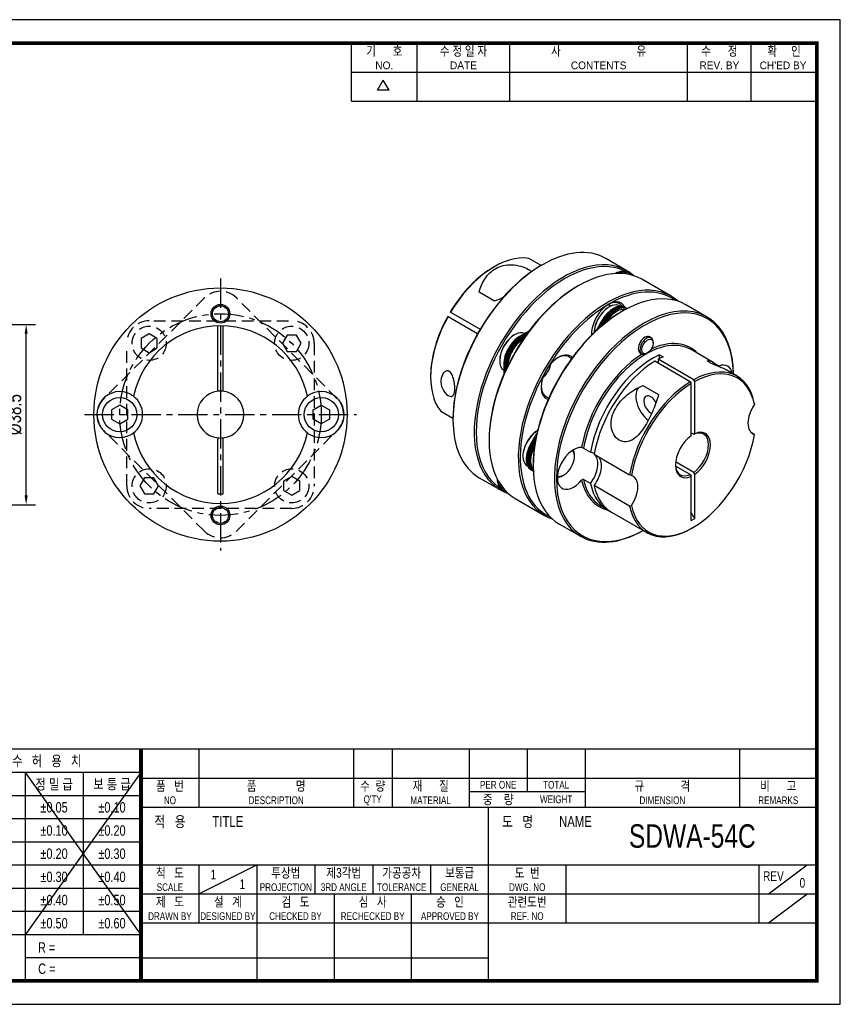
# Model space of a CAD drawing. Header units: millimetres. Extents: x 0 to 297, y 0 to 210.
# Tile 2 of 2: x 122 to 297, y 0 to 210. Entities that reach past the tile are written whole.
import ezdxf
from ezdxf.enums import TextEntityAlignment as Align

# ---------------------------------------------------------------- set-up
doc = ezdxf.new("R2010")
doc.units = ezdxf.units.MM
doc.header["$LTSCALE"] = 5
for name, pattern in [('CENTER', [2, 1.25, -0.25, 0.25, -0.25]), ('CENTER2', [1.125, 0.75, -0.125, 0.125, -0.125]), ('DASHED', [0.75, 0.5, -0.25]), ('HIDDEN', [0.375, 0.25, -0.125]), ('PHANTOM2', [1.25, 0.625, -0.125, 0.125, -0.125, 0.125, -0.125])]:
    doc.linetypes.add(name, pattern=pattern)
doc.layers.get('0').update_dxf_attribs({"linetype": 'CONTINUOUS'})
doc.layers.get('Defpoints').update_dxf_attribs({"linetype": 'CONTINUOUS'})
for name, color, linetype in [('BM', 2, 'CONTINUOUS'), ('C', 1, 'CENTER2'), ('CT', 1, 'CENTER'), ('D', 7, 'CONTINUOUS'), ('H', 3, 'HIDDEN'), ('HD', 4, 'DASHED'), ('P', 4, 'PHANTOM2')]:
    doc.layers.add(name, color=color, linetype=linetype)
doc.styles.get("Standard").update_dxf_attribs({"font": 'Gulim.ttf', "width": 0.8, "height": 3})
doc.dimstyles.new('LIM', dxfattribs={"dimtxt": 2, "dimasz": 2, "dimexe": 2, "dimexo": 1, "dimgap": 1, "dimtad": 1, "dimdec": 3, "dimzin": 9, "dimdsep": 46, "dimtxsty": 'Standard', "dimcen": 3, "dimclrd": 1, "dimclre": 1, "dimadec": 0, "dimazin": 0, "dimtfac": 1, "dimtdec": 3, "dimtmove": 0, "dimatfit": 3, "dimfxl": 0, "dimtolj": 1, "dimtzin": 0, "dimarcsym": 0})

# ---------------------------------------------------------------- blocks, each defined once
blk = doc.blocks.new('*D92')
at = {"color": 1, "lineweight": -2, "ltscale": 25.4}
for p, q in [((99.73, 145.02), (125.31, 145.02)), ((123.31, 108.53), (123.31, 143.02)), ((99.73, 106.53), (125.31, 106.53))]:
    blk.add_line(p, q, dxfattribs=at)
at = {"color": 1, "ltscale": 25.4}
for points in [[(122.98, 143.02), (123.64, 143.02), (123.31, 145.02)], [(122.98, 108.53), (123.64, 108.53), (123.31, 106.53)]]:
    blk.add_solid(points, dxfattribs=at)
at = {"layer": 'Defpoints', "color": 0, "ltscale": 25.4}
for p in [(98.73, 145.02), (123.31, 145.02), (98.73, 106.53)]:
    blk.add_point(p, dxfattribs=at)
at = {"color": 0, "ltscale": 25.4, "insert": (120.81, 125.77), "char_height": 3, "attachment_point": 5, "rotation": 90}
blk.add_mtext('\\A1;{\\f??|b0|i0|c0|p49;%%C38.5}', dxfattribs=at)

msp = doc.modelspace()

# ---------------------------------------------------------------- linework, layer by layer
for p, q in [((192.71392, 192.64074), (192.71392, 205)), ((206.72109, 192.64074), (206.72109, 205)), ((226.49591, 192.64074), (226.49591, 205)), ((264.39765, 192.64074), (264.39765, 205)), ((277.99284, 192.64074), (277.99284, 205)), ((192.71392, 198.82037), (291.58802, 198.82037)), ((198.25647, 194.97648), (199.49239, 197.11716)), ((200.72832, 194.97648), (199.49239, 197.11716)), ((200.72832, 194.97648), (198.25647, 194.97648)), ((192.71392, 192.64074), (291.58802, 192.64074)), ((147.8086, 54.43705), (95.07575, 54.43705)), ((292, 54.43705), (147.8086, 54.43705)), ((147.8086, 54.43705), (147.8086, 5)), ((160.16787, 54.43705), (160.16787, 42.07779)), ((193.1259, 54.43705), (193.1259, 42.07779)), ((201.36541, 54.43705), (201.36541, 42.07779)), ((217.84443, 54.43705), (217.84443, 42.07779)), ((230.20369, 54.43705), (230.20369, 45.37359)), ((242.56295, 54.43705), (242.56295, 42.07779)), ((275.52098, 54.43705), (275.52098, 42.07779)), ((147.8086, 49.42948), (95.07575, 49.42948)), ((147.8086, 49.42948), (123.09008, 14.82355)), ((123.09008, 49.42948), (147.8086, 14.82355)), ((123.09008, 49.42948), (123.09008, 5)), ((135.44934, 49.42948), (135.44934, 14.82355)), ((147.8086, 48.25742), (292, 48.25742)), ((147.8086, 44.48577), (95.07575, 44.48577)), ((217.84443, 45.37359), (242.56295, 45.37359)), ((147.8086, 42.07779), (292, 42.07779)), ((221.96418, 5), (221.96418, 42.07779)), ((147.8086, 39.54207), (95.07575, 39.54207)), ((147.8086, 34.59837), (95.07575, 34.59837)), ((147.8086, 29.65466), (95.07575, 29.65466)), ((147.8086, 29.71852), (292, 29.71852)), ((160.16787, 23.53889), (172.52713, 29.71852)), ((160.16787, 29.71852), (160.16787, 17.35926)), ((172.52713, 29.71852), (172.52713, 5)), ((184.88639, 29.71852), (184.88639, 23.53889)), ((197.24565, 29.71852), (197.24565, 23.53889)), ((209.60492, 29.71852), (209.60492, 23.53889)), ((238.4432, 29.71852), (238.4432, 17.35926)), ((279.64074, 29.71852), (279.64074, 17.35926)), ((281.70061, 23.53889), (289.94012, 29.71852)), ((147.8086, 24.71096), (95.07575, 24.71096)), ((147.8086, 23.53889), (221.96418, 23.53889)), ((189.00615, 23.53889), (189.00615, 5)), ((205.48516, 23.53889), (205.48516, 5)), ((221.96418, 23.53889), (292, 23.53889)), ((281.70061, 17.35926), (289.94012, 23.53889)), ((147.8086, 19.76725), (95.07575, 19.76725)), ((147.8086, 17.35926), (292, 17.35926)), ((147.8086, 14.82355), (95.07575, 14.82355)), ((147.8086, 9.87984), (123.09008, 9.87984)), ((147.8086, 9.87984), (221.96418, 9.87984))]:
    msp.add_line(p, q)
msp.add_lwpolyline([(297, 210), (0, 210), (0, 0), (297, 0)], close=True)
msp.add_lwpolyline([(292, 205, 0.8, 0.8, 0), (5, 205, 0.8, 0.8, 0), (5, 5, 0.8, 0.8, 0), (292, 5, 0.8, 0.8, 0)], format="xyseb", close=True)
at = {"const_width": 0.82395}
msp.add_lwpolyline([(147.8086, 5), (147.8086, 54.43705)], dxfattribs=at)
at = {"layer": 'BM', "ltscale": 25.4}
for p, q in [((233.17954, 157.57701), (230.56598, 159.08595)), ((233.46193, 157.7402), (233.2498, 157.61773)), ((251.48742, 156.46469), (246.96193, 159.07748)), ((223.20888, 157.33195), (222.99675, 157.20948)), ((260.89194, 151.03499), (254.6694, 154.62757)), ((223.26212, 149.95524), (219.927, 151.88077)), ((241.1694, 153.2903), (240.95726, 153.16782)), ((248.06707, 148.91638), (247.47923, 149.25577)), ((268.5994, 146.58508), (264.07392, 149.19787)), ((213.86281, 147.64544), (213.80074, 147.68127)), ((213.86281, 147.64544), (220.17763, 143.99957)), ((247.67478, 148.71791), (247.60407, 148.67709)), ((249.30112, 147.77894), (249.23041, 147.73812)), ((250.01288, 148.88993), (249.92478, 148.94079)), ((250.57392, 147.86059), (250.36178, 147.73812)), ((250.99262, 148.66746), (251.20475, 148.54498)), ((251.20475, 148.54498), (251.41688, 148.42251)), ((251.41688, 148.42251), (251.50474, 148.37179)), ((213.25074, 146.72864), (213.31281, 146.69281)), ((213.31281, 146.69281), (219.62763, 143.04695)), ((244.89816, 143.65087), (246.19542, 145.89779)), ((245.49119, 144.18814), (246.40755, 145.77532)), ((245.49119, 144.18814), (246.40755, 145.77532)), ((246.05728, 144.67873), (246.61968, 145.65284)), ((246.05728, 144.67873), (246.61968, 145.65284)), ((246.19542, 145.89779), (246.40755, 145.77532)), ((246.40755, 145.77532), (246.61968, 145.65284)), ((246.60029, 145.12936), (246.83181, 145.53037)), ((246.61968, 145.65284), (246.83181, 145.53037)), ((164.21744, 131.04841), (164.21744, 144.71904)), ((165.31744, 131.04841), (165.31744, 144.71904)), ((230.57459, 143.58079), (228.58092, 142.42975)), ((230.25937, 143.15385), (228.79305, 142.30728)), ((230.25937, 143.15385), (228.79305, 142.30728)), ((243.92923, 143.10699), (244.17671, 142.96411)), ((244.4928, 143.28821), (244.4928, 143.26956)), ((227.52026, 142.79946), (227.44955, 142.75863)), ((228.79305, 142.30728), (228.58092, 142.42975)), ((229.00518, 142.1848), (228.79305, 142.30728)), ((229.95726, 142.73449), (229.00518, 142.1848)), ((229.00518, 142.1848), (229.95726, 142.73449)), ((229.00518, 142.1848), (229.21731, 142.06233)), ((229.21731, 142.06233), (229.66722, 142.32208)), ((229.28803, 141.77884), (229.21731, 141.73801)), ((256.66509, 142.16253), (256.31153, 142.36665)), ((257.0793, 141.00202), (257.0793, 141.24697)), ((254.31153, 138.90255), (254.66509, 138.69842)), ((255.66509, 138.79748), (255.87722, 138.91996)), ((269.84885, 136.91478), (265.14866, 139.62844)), ((224.33828, 137.36975), (224.33828, 137.2881)), ((225.40092, 136.43192), (225.18878, 136.5544)), ((225.18878, 136.5544), (225.18878, 134.25231)), ((264.96354, 132.7694), (257.3975, 137.13766)), ((265.74136, 133.21848), (258.17531, 137.58673)), ((258.17531, 137.58673), (258.17531, 136.68859)), ((258.4228, 138.54912), (259.20062, 138.10005)), ((258.4228, 137.71885), (258.4228, 138.54912)), ((225.40092, 136.43192), (225.40092, 134.73877)), ((225.61305, 136.30945), (225.40092, 136.43192)), ((225.40092, 136.43192), (225.40092, 134.73877)), ((225.61305, 136.30945), (225.61305, 135.21008)), ((225.61305, 136.30945), (225.82518, 136.18698)), ((225.61305, 135.21008), (225.61305, 136.30945)), ((225.82518, 135.66746), (225.82518, 136.18698)), ((226.10605, 136.34913), (226.10605, 136.26748)), ((274.97745, 133.95379), (272.7582, 135.23507)), ((209.59708, 134.00056), (209.59708, 133.75562)), ((264.96354, 132.7694), (265.17567, 132.40188)), ((265.17567, 121.23985), (265.17567, 132.40188)), ((265.95349, 132.85095), (265.74136, 133.21848)), ((265.95349, 121.68893), (265.95349, 132.85095)), ((164.21744, 131.04841), (164.21744, 130.74668)), ((165.31744, 130.74668), (165.31744, 131.04841)), ((254.88141, 131.96887), (258.21653, 130.04334)), ((146.22459, 129.6841), (145.95808, 129.8722)), ((183.5768, 129.8722), (183.31029, 129.6841)), ((278.65267, 128.30538), (278.67635, 127.92052)), ((211.75662, 126.50719), (214.37018, 124.99824)), ((214.37005, 124.91704), (214.37005, 124.67209)), ((145.95808, 121.68185), (146.22459, 121.86995)), ((183.31029, 121.86995), (183.5768, 121.68185)), ((230.99262, 119.56578), (232.28988, 121.8127)), ((232.41743, 122.3544), (232.40127, 122.34508)), ((265.17567, 121.89164), (265.74136, 121.56504)), ((277.87165, 122.06891), (278.65267, 121.61799)), ((164.21744, 120.80737), (164.21744, 120.50564)), ((164.21744, 108.90444), (164.21744, 120.50564)), ((165.31744, 120.50564), (165.31744, 120.80737)), ((165.31744, 108.90444), (165.31744, 120.50564)), ((222.07751, 120.46713), (222.07751, 120.22218)), ((231.20475, 119.4433), (232.12111, 121.03047)), ((231.20475, 119.4433), (232.12111, 121.03047)), ((231.41688, 119.32083), (231.97929, 120.29494)), ((231.41688, 119.32083), (231.97929, 120.29494)), ((265.74136, 121.56504), (265.95349, 121.68893)), ((278.67635, 121.54029), (278.65267, 121.61799)), ((230.99262, 119.56578), (231.20475, 119.4433)), ((231.20475, 119.4433), (231.41688, 119.32083)), ((231.41688, 119.32083), (231.62902, 119.19835)), ((231.62902, 119.19835), (231.86054, 119.59936)), ((242.22344, 118.62225), (243.70836, 117.76493)), ((229.29, 116.9562), (229.29, 116.87455)), ((230.91635, 116.01723), (230.91635, 115.93558)), ((240.28551, 116.85414), (240.28551, 117.09908)), ((244.48618, 117.31586), (252.05222, 112.9476)), ((265.74136, 113.44962), (261.86171, 115.68954)), ((230.22198, 114.81455), (230.31008, 114.76369)), ((230.99262, 114.02644), (231.20475, 113.90397)), ((231.20475, 113.90397), (231.41688, 113.78149)), ((231.41688, 113.78149), (231.50474, 113.73077)), ((231.48203, 115.03743), (231.48203, 114.79248)), ((264.96354, 113.00055), (261.83837, 114.80487)), ((265.95349, 113.08079), (265.74136, 113.44962)), ((219.96193, 112.31211), (224.48742, 109.69932)), ((237.77528, 112.75124), (237.98742, 112.87372)), ((243.70836, 111.07754), (242.22344, 111.93486)), ((252.45281, 112.78035), (252.05222, 112.9476)), ((264.96354, 113.00055), (265.17567, 112.63172)), ((265.17567, 103.15938), (265.17567, 112.63172)), ((265.95349, 103.60845), (265.95349, 113.08079)), ((252.05222, 106.26021), (244.48618, 110.62847)), ((164.21744, 108.90444), (165.31744, 108.90444)), ((227.6694, 107.8622), (233.89194, 104.26962)), ((245.89866, 106.28646), (247.38359, 105.42914)), ((252.05222, 106.26021), (252.45281, 106.40012)), ((248.16141, 104.98006), (255.72745, 100.61181)), ((265.17567, 103.15938), (265.95349, 103.60845)), ((237.07392, 102.4325), (241.5994, 99.81971)), ((265.35245, 101.56524), (265.56458, 101.68771))]:
    msp.add_line(p, q, dxfattribs=at)
for points in [[(143.26744, 127.77702), (141.53539, 126.77702), (141.53539, 124.77702), (143.26744, 123.77702), (144.99949, 124.77702), (144.99949, 126.77702)], [(186.26744, 127.77702), (187.99949, 126.77702), (187.99949, 124.77702), (186.26744, 123.77702), (184.53539, 124.77702), (184.53539, 126.77702)]]:
    msp.add_lwpolyline(points, close=True, dxfattribs=at)
for centre, radius in [((164.76744, 125.77702), 27), ((164.76744, 147.27702), 2), ((164.76744, 147.27702), 1.7), ((143.26744, 125.77702), 3.65), ((186.26744, 125.77702), 3.65), ((164.76744, 104.27702), 2), ((164.76744, 104.27702), 1.7)]:
    msp.add_circle(centre, radius, dxfattribs=at)
for centre, radius, start, end in [((164.76744, 125.77702), 18.95, 90, 168.1015187), ((164.76744, 125.77702), 18.95, 11.8984813, 90), ((143.26744, 125.77702), 4.9, 60.4050198, 299.5949802), ((164.76744, 125.77702), 5, 96.3153156, 263.6846844), ((164.76744, 125.77702), 5, 83.8018089, 96.1967135), ((164.76744, 125.77702), 5, 276.3153156, 83.6846844), ((186.26744, 125.77702), 4.9, 240.4050198, 119.5949802), ((143.26744, 125.77702), 4.9, 56.6940159, 60.4050198), ((143.26744, 125.77702), 4.9, 307.1209971, 52.8790029), ((186.26744, 125.77702), 4.9, 127.1209971, 232.8790029), ((186.26744, 125.77702), 4.9, 119.5949802, 123.3059841), ((164.76744, 125.77702), 18.95, 191.8984813, 348.1015187), ((143.26744, 125.77702), 4.9, 299.5949802, 303.3059841), ((164.76744, 125.76424), 4.9873, 263.6685309, 276.3314691), ((186.26744, 125.77702), 4.9, 236.6940159, 240.4050198), ((241.62357, 117.60403), 1.18179, 59.4961537, 80.4373003)]:
    msp.add_arc(centre, radius, start, end, dxfattribs=at)
for centre, major_axis, start_param, end_param in [((233.46193, 135.69479), (-13.5, -23.38269), 3.141592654, 6.283185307), ((223.20888, 141.61439), (9.625, 16.67099), 0.214374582, 1.54222101), ((238.19955, 132.95953), (13.35, 23.12288), 0, 3.141592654), ((233.2498, 135.81727), (13.35, 23.12288), 0.785398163, 2.35619449), ((237.98742, 133.08201), (13.5, 23.38269), 0, 3.259718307), ((241.1694, 131.24489), (13.5, 23.38269), 0, 3.141592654), ((222.99675, 141.73687), (9.475, 16.41118), 0.785398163, 1.541768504), ((248.94955, 151.57908), (2.6, 4.50333), 0, 0.761826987), ((248.73742, 151.70155), (-2.45, -4.24352), 3.027616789, 3.831131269), ((237.98742, 133.08201), (13.5, 23.38269), 6.165059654, 6.283185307), ((238.19955, 132.95953), (-13.35, -23.12288), 3.081116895, 3.141592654), ((248.94955, 151.57908), (2.6, 4.50333), 6.060442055, 6.283185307), ((247.39194, 127.6523), (-13.5, -23.38269), 3.023467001, 6.283185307), ((250.57392, 125.81519), (13.5, 23.38269), 0, 3.141592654), ((240.95726, 131.36736), (13.35, 23.12288), 0.785398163, 1.570796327), ((247.60407, 127.52983), (-13.35, -23.12288), 3.081116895, 3.926990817), ((255.0994, 123.2024), (-13.5, -23.38269), 2.36451106, 6.283185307), ((247.60407, 127.52983), (13.35, 23.12288), 0.785398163, 1.570796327), ((255.31153, 123.07992), (13.35, 23.12288), 0, 3.90718244), ((247.60407, 145.08451), (-2.6, -4.50333), 2.745405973, 5.554656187), ((247.67478, 145.04368), (-2.25, -3.89711), 3.141592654, 5.480592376), ((248.59402, 144.51296), (-2.3986, -4.1545), 3.141592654, 4.71238898), ((248.80615, 144.39048), (-2.3986, -4.1545), 3.141592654, 4.71238898), ((248.80615, 144.39048), (-2.3986, -4.1545), 3.141592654, 4.71238898), ((249.01828, 144.26801), (-2.3986, -4.1545), 3.141592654, 4.71238898), ((249.01828, 144.26801), (-2.3986, -4.1545), 3.141592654, 4.71238898), ((247.39194, 145.20698), (2.45, 4.24352), 0, 0.755236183), ((247.39194, 145.20698), (2.45, 4.24352), 5.991432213, 6.283185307), ((250.36178, 125.93766), (-13.35, -23.12288), 3.926990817, 5.497787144), ((247.60407, 145.08451), (2.2, 3.81051), 0.785398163, 2.35619449), ((249.23041, 144.14553), (-2.3986, -4.1545), 3.195002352, 4.71238898), ((249.23041, 144.14553), (-2.2, -3.81051), 3.926990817, 4.684558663), ((249.30112, 144.10471), (2.25, 3.89711), 0.173720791, 1.529829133), ((223.20888, 141.61439), (-9.625, -16.67099), 4.740964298, 6.068810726), ((222.99675, 141.73687), (-9.475, -16.41118), 4.741416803, 5.497787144), ((255.31153, 123.07992), (13.35, 23.12288), 5.51759552, 6.283185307), ((227.52026, 139.12522), (-2.25, -3.89711), 3.178493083, 6.246284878), ((247.39194, 145.20698), (2.45, 4.24352), 2.38635647, 2.476050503), ((227.44955, 139.16605), (2.2, 3.81051), 0.785398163, 2.35619449), ((228.58092, 138.51285), (2.3986, 4.1545), 0.785398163, 2.35619449), ((228.79305, 138.39037), (2.3986, 4.1545), 0.785398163, 2.35619449), ((228.79305, 138.39037), (2.3986, 4.1545), 0.785398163, 2.35619449), ((229.00518, 138.2679), (2.3986, 4.1545), 0.785398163, 2.35619449), ((229.00518, 138.2679), (-2.3986, -4.1545), 3.926990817, 5.497787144), ((229.21731, 138.14543), (-2.3986, -4.1545), 3.926990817, 5.497787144), ((229.28803, 138.1046), (-2.25, -3.89711), 3.926990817, 5.497787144), ((229.21731, 138.14543), (2.2, 3.81051), 0.785398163, 2.35619449), ((255.52366, 122.95745), (-9.625, -16.67099), 3.331535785, 5.283412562), ((255.31153, 140.6346), (-1, -1.73205), 3.141592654, 6.283185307), ((255.66509, 140.43047), (-1, -1.73205), 2.35619449, 6.283185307), ((255.31153, 123.07992), (-9.775, -16.9308), 2.966180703, 3.826853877), ((240.95726, 131.36736), (13.35, 23.12288), 1.570796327, 2.35619449), ((236.85407, 133.73634), (-2.6, -4.50333), 2.984398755, 6.283185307), ((255.31153, 123.07992), (-9.775, -16.9308), 3.970862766, 5.278083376), ((255.66509, 140.43047), (-1, -1.73205), 0, 0.785398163), ((255.52366, 122.95745), (-9.625, -16.67099), 3.141592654, 3.331535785), ((233.03569, 135.94088), (-1.625, -2.81458), 1.002720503, 2.13887215), ((236.64194, 133.85882), (2.45, 4.24352), 0, 0.755236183), ((236.64194, 133.85882), (2.45, 4.24352), 6.042662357, 6.283185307), ((257.00859, 122.10013), (9.625, 16.67099), 0.68131423, 2.141819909), ((257.78641, 121.65105), (9.625, 16.67099), 0.813973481, 2.141819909), ((257.78641, 121.65105), (9.625, 16.67099), 0.68131423, 0.756822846), ((265.35245, 117.2828), (-9.625, -16.67099), 2.570569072, 3.8984155), ((270.51433, 131.85726), (-2.45, -4.24352), 2.542699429, 3.759988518), ((247.60407, 127.52983), (13.35, 23.12288), 1.570796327, 3.202068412), ((265.56458, 117.16032), (-9.475, -16.41118), 2.563862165, 3.897962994), ((265.35245, 117.2828), (-9.625, -16.67099), 3.955566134, 5.283412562), ((265.56458, 117.16032), (9.475, 16.41118), 0.814425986, 2.148526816), ((236.64194, 133.85882), (2.45, 4.24352), 2.38635647, 3.382115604), ((256.54897, 127.87684), (2.25, -3.89711), 3.222387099, 5.33939338), ((236.85407, 133.73634), (-2.6, -4.50333), 0, 0.157193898), ((256.54897, 127.87684), (1.05, -1.81865), 1.46796905, 5.65358281), ((280.76738, 125.93766), (2.45, 4.24352), 1.433281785, 3.279107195), ((232.47198, 118.71167), (-2.25, -3.89711), 3.944185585, 6.283185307), ((232.40127, 118.75249), (2.2, 3.81051), 0.785398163, 2.35619449), ((265.35245, 117.2828), (-2.5, -4.33013), 0.895621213, 3.816767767), ((265.56458, 117.16032), (-2.65, -4.58993), 0.889358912, 3.823030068), ((265.56458, 117.16032), (9.475, 16.41118), 2.563862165, 5.290119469), ((265.56458, 117.16032), (2.65, 4.58993), 0.889358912, 3.823030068), ((233.39122, 118.18094), (-2.3986, -4.1545), 4.71238898, 6.283185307), ((233.81549, 117.93599), (-2.3986, -4.1545), 4.71238898, 6.283185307), ((233.60335, 118.05847), (-2.3986, -4.1545), 4.71238898, 6.283185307), ((233.60335, 118.05847), (-2.3986, -4.1545), 4.71238898, 6.283185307), ((234.02762, 117.81352), (-2.3986, -4.1545), 4.71238898, 6.229775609), ((233.81549, 117.93599), (-2.3986, -4.1545), 4.71238898, 6.283185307), ((234.09833, 117.77269), (-2.25, -3.89711), 4.753356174, 6.109464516), ((234.02762, 117.81352), (-2.2, -3.81051), 4.740219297, 5.497787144), ((240.10874, 114.30258), (2.45, 4.24352), 0.268868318, 4.443520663), ((237.98742, 115.52733), (-1.625, -2.81458), 0.165841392, 2.975751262), ((237.77528, 115.6498), (-1.775, -3.07439), 2.35619449, 2.823203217), ((241.80579, 113.32279), (-2.45, -4.24352), 3.036336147, 3.345691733), ((241.80579, 113.32279), (-2.45, -4.24352), 1.366697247, 2.937493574), ((242.58361, 112.87372), (-2.45, -4.24352), 1.366697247, 2.937493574), ((265.35245, 117.2828), (2.5, 4.33013), 2.385761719, 3.816767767), ((227.44955, 114.33998), (2.6, 4.50333), 2.379765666, 3.364335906), ((227.23742, 114.46246), (-2.45, -4.24352), 5.593646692, 6.283185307), ((237.77528, 115.6498), (-1.775, -3.07439), 0.318389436, 0.785398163), ((255.31153, 123.07992), (9.775, 16.9308), 2.575898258, 3.317006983), ((255.52366, 122.95745), (9.625, 16.67099), 2.570569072, 2.950732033), ((250.36178, 108.38298), (-2.45, -4.24352), 1.433281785, 3.279107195), ((227.23742, 114.46246), (-2.45, -4.24352), 0, 0.113975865), ((238.19955, 132.95953), (-13.35, -23.12288), 0, 0.060475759), ((257.00859, 122.10013), (9.625, 16.67099), 2.570569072, 3.182009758), ((257.78641, 121.65105), (9.625, 16.67099), 2.570569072, 3.141592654), ((255.52366, 122.95745), (9.625, 16.67099), 2.950732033, 3.141592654), ((265.35245, 117.2828), (9.625, 16.67099), 2.570569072, 3.926990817), ((247.39194, 127.6523), (-13.5, -23.38269), 0, 0.118125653), ((277.2672, 114.93537), (-13.55, 23.46929), 1.673357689, 1.724632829), ((255.0994, 123.2024), (-13.5, -23.38269), 0, 0.777081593)]:
    msp.add_ellipse(centre, major_axis=major_axis, ratio=0.577350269, start_param=start_param, end_param=end_param, dxfattribs=at)
msp.add_ellipse((255.87722, 140.308), major_axis=(0.85, 1.47224), ratio=0.577350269, dxfattribs=at)
for points, knots in [([(219.927, 151.88077), (220.17176, 152.9366), (220.61465, 153.9081), (221.80733, 155.64876), (222.55725, 156.3955), (224.46149, 157.46227), (225.62413, 157.76141), (227.55624, 157.6953), (228.21873, 157.58801), (229.45343, 157.24397), (230.03291, 157.0058), (230.76202, 156.58696), (230.99026, 156.42498), (231.17395, 156.25865)], [0, 0, 0, 0, 0.125, 0.125, 0.25, 0.25, 0.375, 0.375, 0.4375, 0.4375, 0.5, 0.5, 0.5356664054, 0.5356664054, 0.5356664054, 0.5356664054]), ([(272.76037, 135.23303), (272.65698, 135.29293), (272.53163, 135.35998), (272.00874, 135.61824), (271.51104, 135.82882), (270.65287, 136.17592), (270.34372, 136.29878), (269.70706, 136.5692), (269.37694, 136.72039), (268.88866, 137.00317), (268.75609, 137.12007), (268.65763, 137.27354), (268.67922, 137.31672), (268.84658, 137.3679), (269.09441, 137.30144), (269.76644, 136.97646), (270.19292, 136.71504), (270.98595, 136.19072), (271.28727, 135.98763), (271.58358, 135.79365)], [0.2035097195, 0.2035097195, 0.2035097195, 0.2035097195, 0.25, 0.25, 0.375, 0.375, 0.4375, 0.4375, 0.5, 0.5, 0.5625, 0.5625, 0.625, 0.625, 0.75, 0.75, 0.875, 0.875, 0.9394635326, 0.9394635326, 0.9394635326, 0.9394635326]), ([(213.37025, 129.82275), (212.87638, 130.10789), (212.39291, 130.7218), (211.85403, 131.94235), (211.7612, 132.5612), (211.84577, 133.68263), (212.01807, 134.1913), (212.45499, 134.77532), (212.63302, 134.94229), (213.06216, 135.13055), (213.31904, 135.14125), (213.80897, 134.8548), (214.01681, 134.57155), (214.32211, 133.96088), (214.43199, 133.62712), (214.68543, 132.64584), (214.76355, 131.99182), (214.76911, 130.81911), (214.69549, 130.30059), (214.26102, 129.63981), (213.86412, 129.53762), (213.37025, 129.82275)], [0, 0, 0, 0, 0.125, 0.125, 0.25, 0.25, 0.375, 0.375, 0.4375, 0.4375, 0.5, 0.5, 0.5625, 0.5625, 0.625, 0.625, 0.75, 0.75, 0.875, 0.875, 1, 1, 1, 1]), ([(258.21653, 130.04334), (257.9678, 128.99628), (257.57363, 127.91709), (256.62072, 125.64648), (256.06096, 124.4794), (254.67936, 122.25743), (253.85571, 121.209), (252.38791, 120.2488), (251.86682, 120.04356), (250.83163, 119.94664), (250.31014, 120.05662), (249.38329, 120.58649), (248.97514, 121.00822), (248.38258, 122.04409), (248.19745, 122.6568), (248.07215, 123.92519), (248.12947, 124.58225), (248.44153, 125.85487), (248.69022, 126.45895), (249.63863, 128.16948), (250.52149, 129.15032), (252.54628, 130.80908), (253.66332, 131.48087), (254.88141, 131.96887)], [0, 0, 0, 0, 0.125, 0.125, 0.25, 0.25, 0.375, 0.375, 0.4375, 0.4375, 0.5, 0.5, 0.5625, 0.5625, 0.625, 0.625, 0.6875, 0.6875, 0.75, 0.75, 0.875, 0.875, 1, 1, 1, 1]), ([(242.22344, 111.93486), (242.16576, 111.96816), (242.08809, 111.97077), (241.94017, 111.92266), (241.86951, 111.87284), (241.81989, 111.81164)], [0, 0, 0, 0, 0.5, 0.5, 1, 1, 1, 1])]:
    msp.add_open_spline(points, degree=3, knots=knots, dxfattribs=at)
msp.add_open_spline([(225.12418, 150.77686), (224.51512, 150.49126), (223.89513, 150.21424), (223.26212, 149.95524)], degree=3, dxfattribs=at)
at = {"layer": 'C'}
msp.add_line((147.8086, 49.42948), (147.8086, 49.39613), dxfattribs=at)
at = {"layer": 'CT'}
for p, q in [((164.76744, 154.77702), (164.76744, 96.77702)), ((135.76744, 125.77702), (193.76744, 125.77702))]:
    msp.add_line(p, q, dxfattribs=at)
msp.add_circle((164.76744, 125.77702), 21.5, dxfattribs=at)
at = {"layer": 'H'}
msp.add_line((147.8086, 49.31275), (147.8086, 49.27106), dxfattribs=at)
at = {"layer": 'HD'}
for p, q in [((161.3753, 150.66916), (139.8753, 129.16916)), ((189.65958, 129.16916), (168.15958, 150.66916)), ((150.56306, 145.77702), (179.97024, 145.77702)), ((184.76744, 140.97982), (184.76744, 110.57423)), ((144.76744, 110.57423), (144.76744, 139.9814)), ((161.3753, 100.88489), (139.8753, 122.38489)), ((168.15958, 100.88489), (189.65958, 122.38489)), ((179.97024, 105.77702), (149.56464, 105.77702))]:
    msp.add_line(p, q, dxfattribs=at)
for points in [[(149.56464, 142.97982), (147.83259, 141.97982), (147.83259, 139.97982), (149.56464, 138.97982), (151.29669, 139.97982), (151.29669, 141.97982)], [(181.97024, 140.97982), (180.97024, 142.71187), (178.97024, 142.71187), (177.97024, 140.97982), (178.97024, 139.24777), (180.97024, 139.24777)], [(147.56464, 110.57423), (148.56464, 108.84218), (150.56464, 108.84218), (151.56464, 110.57423), (150.56464, 112.30628), (148.56464, 112.30628)], [(179.97024, 108.57423), (181.70229, 109.57423), (181.70229, 111.57423), (179.97024, 112.57423), (178.23818, 111.57423), (178.23818, 109.57423)]]:
    msp.add_lwpolyline(points, close=True, dxfattribs=at)
for centre in [(149.56464, 140.97982), (179.97024, 140.97982), (149.56464, 110.57423), (179.97024, 110.57423)]:
    msp.add_circle(centre, 3.65, dxfattribs=at)
for centre, start, end in [((164.76744, 147.27702), 45, 135), ((149.56464, 140.97982), 90, 180), ((179.97024, 140.97982), 0, 90), ((143.26744, 125.77702), 135, 225), ((186.26744, 125.77702), 315, 45), ((149.56464, 110.57423), 180, 270), ((179.97024, 110.57423), 270, 0), ((164.76744, 104.27702), 225, 315)]:
    msp.add_arc(centre, 4.7972, start, end, dxfattribs=at)
at = {"layer": 'P'}
msp.add_line((147.8086, 49.22104), (147.8086, 49.16267), dxfattribs=at)

# ---------------------------------------------------------------- texts
at = {"layer": 'D', "width": 0.8}
for s, height, p in [('기      호', 2.059877, (199.71751, 203.3521)), ('수 정 일 자', 2.059877, (216.6085, 203.3521)), ('사                           유', 2.0598771, (245.44678, 203.3521)), ('수      정', 2.059877, (271.19524, 203.3521)), ('확     인', 2.059877, (284.99642, 203.3521)), ('가   공   치   수   허   용   치', 2.2246672, (121.44218, 51.93326)), ('정 밀 급', 2.224667, (129.26971, 46.95763)), ('보 통 급', 2.224667, (141.62897, 46.95763)), ('품   번', 2.059877, (153.98824, 46.60952)), ('품              명', 2.0598771, (176.64688, 46.60952)), ('수  량', 2.059877, (197.24565, 46.60952)), ('재      질', 2.059877, (209.60492, 46.60952)), ('PER ONE', 1.647902, (224.02406, 46.8155)), ('TOTAL', 1.647902, (236.38332, 46.8155)), ('규             격', 2.0598771, (259.04197, 46.60952)), ('비      고', 2.059877, (283.76049, 46.60952)), ('NO', 1.647902, (153.98824, 43.5197)), ('DESCRIPTION', 1.6479017, (176.64688, 43.5197)), ("Q'TY", 1.647902, (197.24565, 43.5197)), ('MATERIAL', 1.647902, (209.60492, 43.5197)), ('중    량', 2.059877, (224.02406, 43.72569)), ('WEIGHT', 1.647902, (236.38332, 43.72569)), ('DIMENSION', 1.647902, (259.04197, 43.5197)), ('REMARKS', 1.647902, (283.76049, 43.5197)), ('%%p0.05', 2.224667, (129.26971, 42.01392)), ('%%p0.10', 2.224667, (141.62897, 42.01392)), ('적   용', 2.307062, (153.98824, 38.98797)), ('TITLE', 2.307062, (166.3475, 38.98797)), ('도   명', 2.307062, (228.14381, 38.98797)), ('NAME', 2.307062, (240.50307, 38.98797)), ('%%p0.10', 2.224667, (129.26971, 37.07022)), ('%%p0.20', 2.224667, (141.62897, 37.07022)), ('SDWA-54C', 5, (265.42755, 35.89816)), ('%%p0.20', 2.224667, (129.26971, 32.12651)), ('%%p0.30', 2.224667, (141.62897, 32.12651)), ('척   도', 2.059877, (153.98824, 28.07062)), ('투상법', 2.059877, (178.70676, 28.07062)), ('제3각법', 2.059877, (191.06602, 28.07062)), ('가공공차', 2.059877, (203.42529, 28.07062)), ('보통급', 2.059877, (215.78455, 28.07062)), ('도  번', 2.059877, (230.20369, 28.07062)), ('%%p0.30', 2.224667, (129.26971, 27.18281)), ('%%p0.40', 2.224667, (141.62897, 27.18281)), ('1', 2.05988, (163.25768, 27.65865)), ('REV', 2.059877, (282.73055, 27.34967)), ('SCALE', 1.647902, (153.98824, 24.98081)), ('1', 2.05988, (169.43731, 25.59877)), ('PROJECTION', 1.647902, (178.70676, 24.98081)), ('3RD ANGLE', 1.647902, (191.06602, 24.98081)), ('TOLERANCE', 1.647902, (203.42529, 24.98081)), ('GENERAL', 1.647902, (215.78455, 24.98081)), ('DWG. NO', 1.647902, (230.20369, 24.98081)), ('0', 2.05988, (288.91018, 25.90775)), ('%%p0.40', 2.224667, (129.26971, 22.2391)), ('%%p0.50', 2.224667, (141.62897, 22.2391)), ('제   도', 2.059877, (153.98824, 21.89099)), ('설   계', 2.059877, (166.3475, 21.89099)), ('검   도', 2.059877, (180.76664, 21.89099)), ('심   사', 2.059877, (197.24565, 21.89099)), ('승   인', 2.059877, (213.72467, 21.89099)), ('관련도번', 2.059877, (230.20369, 21.89099)), ('%%p0.50', 2.224667, (129.26971, 17.2954)), ('%%p0.60', 2.224667, (141.62897, 17.2954)), ('REF. NO', 1.647902, (230.20369, 18.80118))]:
    msp.add_text(s, height=height, dxfattribs=at).set_placement(p, align=Align.MIDDLE)
at = {"layer": 'D'}
for s, p in [('NO.', (199.71751, 200.26228)), ('DATE', (216.6085, 200.26228)), ('CONTENTS', (245.44678, 200.26228)), ('REV. BY', (271.19524, 200.26228)), ("CH'ED BY", (284.79043, 200.26228))]:
    msp.add_text(s, height=1.647902, dxfattribs=at).set_placement(p, align=Align.MIDDLE)
at = {"layer": 'D', "width": 0.8}
for s, height, p in [('DRAWN BY', 1.647902, (153.98824, 17.97719)), ('DESIGNED BY', 1.6479017, (166.3475, 17.97719)), ('CHECKED BY', 1.647902, (180.76664, 17.97719)), ('RECHECKED BY', 1.6479017, (197.24565, 17.97719)), ('APPROVED BY', 1.6479017, (213.72467, 17.97719))]:
    msp.add_text(s, height=height, dxfattribs=at).set_placement(p, align=Align.CENTER)
for s, p in [('R = ', (125.83895, 10.9999)), ('C = ', (125.87797, 6.47764))]:
    msp.add_text(s, height=2.224667, dxfattribs=at).set_placement(p)

# ---------------------------------------------------------------- dimensions: what is measured, and where the dimension line sits
at = {"ltscale": 25.4}
dim = msp.add_linear_dim(base=(123.30981, 145.01916), p1=(98.72901, 106.52702), p2=(98.72901, 145.01916), angle=90, text='{\\f??|b0|i0|c0|p49;%%C38.5}', dimstyle='LIM', dxfattribs=at)
dim.commit()
dim.dimension.update_dxf_attribs({"geometry": '*D92', "text_midpoint": (120.80981, 125.77309)})

doc.saveas('drawing.dxf')
